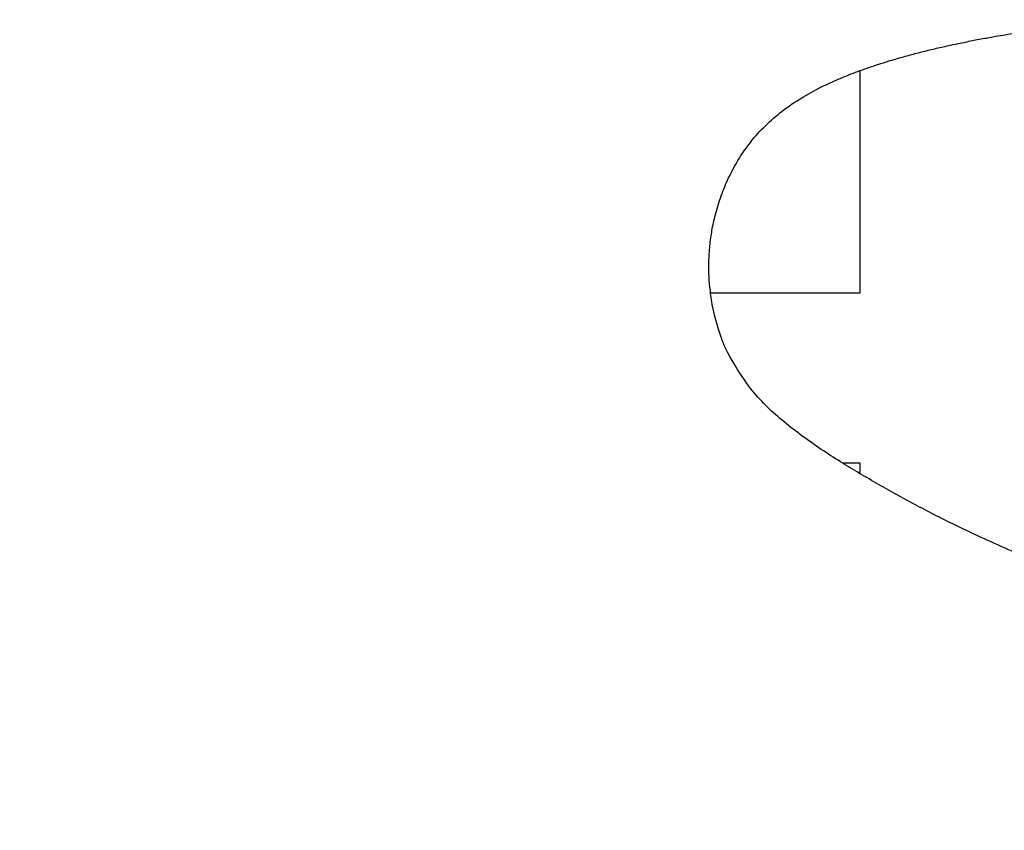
# Model space of a CAD drawing. Header units: inches. Extents: x 36 to 1719, y -84 to 1122.
# Tile 181 of 256: x 768.54 to 769.685, y 454.929 to 455.872. Entities that reach past the tile are written whole.
import ezdxf

# ---------------------------------------------------------------- set-up
doc = ezdxf.new("R2010")
doc.units = ezdxf.units.IN
doc.header["$LTSCALE"] = 48
doc.header["$MEASUREMENT"] = 0
doc.layers.add('Visible (ANSI)', color=7, linetype='Continuous', lineweight=30)

msp = doc.modelspace()

# ---------------------------------------------------------------- linework, layer by layer
at = {"layer": 'Visible (ANSI)'}
for p, q in [((769.51759, 455.55418), (769.51759, 455.81289)), ((769.34342, 455.55418), (769.51759, 455.55418)), ((769.51759, 455.35606), (769.49701, 455.35606)), ((769.51759, 455.34358), (769.51759, 455.35606))]:
    msp.add_line(p, q, dxfattribs=at)
msp.add_open_spline([(766.72645, 451.46068), (767.05013, 451.21749), (767.31325, 450.75632), (768.6151, 450.25598), (769.4768, 450.12848), (770.48835, 450.19568), (771.16379, 450.50615), (771.91253, 450.94609), (772.38763, 451.81029), (772.48734, 452.26787), (772.5277, 452.69701), (772.45283, 453.47118), (771.9299, 454.23283), (771.47055, 454.50799), (771.15615, 454.718), (770.42336, 454.96626), (770.0897, 455.10158), (769.66961, 455.2544), (769.53778, 455.33132), (769.36571, 455.43147), (769.33136, 455.57432), (769.35066, 455.67588), (769.41195, 455.77899), (769.58484, 455.84272), (769.82531, 455.87801), (770.00494, 455.8757), (770.43433, 455.7748), (770.89592, 455.55564), (771.15773, 455.31138), (771.35896, 455.09064), (771.46753, 454.98405)], degree=4, knots=[0, 0, 0, 0, 0, 0.1079907, 0.1547212, 0.2012486, 0.2470921, 0.2940454, 0.3372682, 0.3771175, 0.415859, 0.4549111, 0.4946376, 0.5346615, 0.5743732, 0.6105211, 0.6453864, 0.6772921, 0.7036317, 0.7257064, 0.7440864, 0.761302, 0.7785384, 0.7973558, 0.818035, 0.8427922, 0.8706767, 0.8999369, 0.9306189, 1, 1, 1, 1, 1], dxfattribs=at)

doc.saveas('drawing.dxf')
